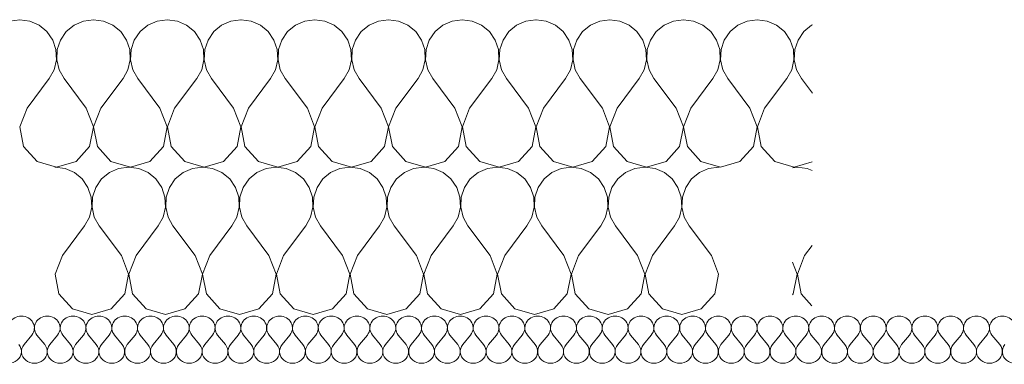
# Model space of a CAD drawing. Header units: millimetres. Extents: x -573548 to 674770, y -246895 to -89040.
# Tile 149 of 199: x 88741 to 89542, y -185930 to -185649. Entities that reach past the tile are written whole.
import ezdxf

# ---------------------------------------------------------------- set-up
doc = ezdxf.new("R2010")
doc.units = ezdxf.units.MM
doc.layers.add('Nowe_Drawing & Figure', color=7, linetype='Continuous')
doc.layers.add('Nowe_Drawing & Figure_Nr_pióra__59', color=8, linetype='Continuous', lineweight=9)

# ---------------------------------------------------------------- blocks, each defined once
blk = doc.blocks.new('*X112', base_point=(494560.37, -64691.1))
at = {"layer": 'Nowe_Drawing & Figure', "color": 21, "linetype": 'Continuous', "lineweight": 13, "true_color": 0xffaaaa}
for p, q in [((500093.27, -27280.09), (500099.57, -27272.41)), ((500110.07, -27280.09), (500103.77, -27272.41)), ((500114.27, -27280.09), (500120.57, -27272.41)), ((500131.07, -27280.09), (500124.77, -27272.41)), ((500135.27, -27280.09), (500141.57, -27272.41)), ((500152.07, -27280.09), (500145.77, -27272.41)), ((500156.27, -27280.09), (500162.57, -27272.41)), ((500173.07, -27280.09), (500166.77, -27272.41)), ((500177.27, -27280.09), (500183.57, -27272.41)), ((500194.07, -27280.09), (500187.77, -27272.41)), ((500198.27, -27280.09), (500204.57, -27272.41)), ((500215.07, -27280.09), (500208.77, -27272.41)), ((500219.27, -27280.09), (500225.57, -27272.41)), ((500236.07, -27280.09), (500229.77, -27272.41)), ((500240.27, -27280.09), (500246.57, -27272.41)), ((500257.07, -27280.09), (500250.77, -27272.41)), ((500261.27, -27280.09), (500267.57, -27272.41)), ((500278.07, -27280.09), (500271.77, -27272.41)), ((500282.27, -27280.09), (500288.57, -27272.41)), ((500299.07, -27280.09), (500292.77, -27272.41)), ((500303.27, -27280.09), (500309.57, -27272.41)), ((500320.07, -27280.09), (500313.77, -27272.41)), ((500324.27, -27280.09), (500330.57, -27272.41)), ((500341.07, -27280.09), (500334.77, -27272.41)), ((500345.27, -27280.09), (500351.57, -27272.41)), ((500362.07, -27280.09), (500355.77, -27272.41)), ((500366.27, -27280.09), (500372.57, -27272.41)), ((500383.07, -27280.09), (500376.77, -27272.41)), ((500387.27, -27280.09), (500393.57, -27272.41)), ((500404.07, -27280.09), (500397.77, -27272.41)), ((500408.27, -27280.09), (500414.57, -27272.41)), ((500425.07, -27280.09), (500418.77, -27272.41)), ((500429.27, -27280.09), (500435.57, -27272.41)), ((500446.07, -27280.09), (500439.77, -27272.41)), ((500450.27, -27280.09), (500456.57, -27272.41)), ((500467.07, -27280.09), (500460.77, -27272.41)), ((500471.27, -27280.09), (500477.57, -27272.41)), ((500488.07, -27280.09), (500481.77, -27272.41)), ((500492.27, -27280.09), (500498.57, -27272.41)), ((500509.07, -27280.09), (500502.77, -27272.41)), ((500513.27, -27280.09), (500519.57, -27272.41)), ((500530.07, -27280.09), (500523.77, -27272.41)), ((500534.27, -27280.09), (500540.57, -27272.41)), ((500551.07, -27280.09), (500544.77, -27272.41)), ((500555.27, -27280.09), (500561.57, -27272.41)), ((500572.07, -27280.09), (500565.77, -27272.41)), ((500576.27, -27280.09), (500582.57, -27272.41)), ((500593.07, -27280.09), (500586.77, -27272.41)), ((500597.27, -27280.09), (500603.57, -27272.41)), ((500614.07, -27280.09), (500607.77, -27272.41)), ((500618.27, -27280.09), (500624.57, -27272.41)), ((500635.07, -27280.09), (500628.77, -27272.41)), ((500639.27, -27280.09), (500645.57, -27272.41)), ((500656.07, -27280.09), (500649.77, -27272.41)), ((500660.27, -27280.09), (500666.57, -27272.41)), ((500677.07, -27280.09), (500670.77, -27272.41)), ((500681.27, -27280.09), (500687.57, -27272.41)), ((500698.07, -27280.09), (500691.77, -27272.41)), ((500702.27, -27280.09), (500708.57, -27272.41)), ((500719.07, -27280.09), (500712.77, -27272.41)), ((500723.27, -27280.09), (500729.57, -27272.41)), ((500740.07, -27280.09), (500733.77, -27272.41)), ((500744.27, -27280.09), (500750.57, -27272.41)), ((500761.07, -27280.09), (500754.77, -27272.41)), ((500765.27, -27280.09), (500771.57, -27272.41)), ((500782.07, -27280.09), (500775.77, -27272.41)), ((500786.27, -27280.09), (500792.57, -27272.41)), ((500803.07, -27280.09), (500796.77, -27272.41)), ((500807.27, -27280.09), (500813.57, -27272.41)), ((500824.07, -27280.09), (500817.77, -27272.41)), ((500828.27, -27280.09), (500834.57, -27272.41)), ((500845.07, -27280.09), (500838.77, -27272.41)), ((500849.27, -27280.09), (500855.57, -27272.41)), ((500866.07, -27280.09), (500859.77, -27272.41)), ((500870.27, -27280.09), (500876.57, -27272.41)), ((500887.07, -27280.09), (500880.77, -27272.41))]:
    blk.add_line(p, q, dxfattribs=at)
for centre, start_param, end_param in [((500091.17, -27266.65), 1.570796, 3.785094), ((500091.17, -27266.65), 5.639684, 7.853982), ((500112.17, -27266.65), 1.570796, 3.785094), ((500112.17, -27266.65), 5.639684, 7.853982), ((500133.17, -27266.65), 1.570796, 3.785094), ((500133.17, -27266.65), 5.639684, 7.853982), ((500154.17, -27266.65), 1.570796, 3.785094), ((500154.17, -27266.65), 5.639684, 7.853982), ((500175.17, -27266.65), 1.570796, 3.785094), ((500175.17, -27266.65), 5.639684, 7.853982), ((500196.17, -27266.65), 1.570796, 3.785094), ((500196.17, -27266.65), 5.639684, 7.853982), ((500217.17, -27266.65), 1.570796, 3.785094), ((500217.17, -27266.65), 5.639684, 7.853982), ((500238.17, -27266.65), 1.570796, 3.785094), ((500238.17, -27266.65), 5.639684, 7.853982), ((500259.17, -27266.65), 1.570796, 3.785094), ((500259.17, -27266.65), 5.639684, 7.853982), ((500280.17, -27266.65), 1.570796, 3.785094), ((500280.17, -27266.65), 5.639684, 7.853982), ((500301.17, -27266.65), 1.570796, 3.785094), ((500301.17, -27266.65), 5.639684, 7.853982), ((500322.17, -27266.65), 1.570796, 3.785094), ((500322.17, -27266.65), 5.639684, 7.853982), ((500343.17, -27266.65), 1.570796, 3.785094), ((500343.17, -27266.65), 5.639684, 7.853982), ((500364.17, -27266.65), 1.570796, 3.785094), ((500364.17, -27266.65), 5.639684, 7.853982), ((500385.17, -27266.65), 1.570796, 3.785094), ((500385.17, -27266.65), 5.639684, 7.853982), ((500406.17, -27266.65), 1.570796, 3.785094), ((500406.17, -27266.65), 5.639684, 7.853982), ((500427.17, -27266.65), 1.570796, 3.785094), ((500427.17, -27266.65), 5.639684, 7.853982), ((500448.17, -27266.65), 1.570796, 3.785094), ((500448.17, -27266.65), 5.639684, 7.853982), ((500469.17, -27266.65), 1.570796, 3.785094), ((500469.17, -27266.65), 5.639684, 7.853982), ((500490.17, -27266.65), 1.570796, 3.785094), ((500490.17, -27266.65), 5.639684, 7.853982), ((500511.17, -27266.65), 1.570796, 3.785094), ((500511.17, -27266.65), 5.639684, 7.853982), ((500532.17, -27266.65), 1.570796, 3.785094), ((500532.17, -27266.65), 5.639684, 7.853982), ((500553.17, -27266.65), 1.570796, 3.785094), ((500553.17, -27266.65), 5.639684, 7.853982), ((500574.17, -27266.65), 1.570796, 3.785094), ((500574.17, -27266.65), 5.639684, 7.853982), ((500595.17, -27266.65), 1.570796, 3.785094), ((500595.17, -27266.65), 5.639684, 7.853982), ((500616.17, -27266.65), 1.570796, 3.785094), ((500616.17, -27266.65), 5.639684, 7.853982), ((500637.17, -27266.65), 1.570796, 3.785094), ((500637.17, -27266.65), 5.639684, 7.853982), ((500658.17, -27266.65), 1.570796, 3.785094), ((500658.17, -27266.65), 5.639684, 7.853982), ((500679.17, -27266.65), 1.570796, 3.785094), ((500679.17, -27266.65), 5.639684, 7.853982), ((500700.17, -27266.65), 1.570796, 3.785094), ((500700.17, -27266.65), 5.639684, 7.853982), ((500721.17, -27266.65), 1.570796, 3.785094), ((500721.17, -27266.65), 5.639684, 7.853982), ((500742.17, -27266.65), 1.570796, 3.785094), ((500742.17, -27266.65), 5.639684, 7.853982), ((500763.17, -27266.65), 1.570796, 3.785094), ((500763.17, -27266.65), 5.639684, 7.853982), ((500784.17, -27266.65), 1.570796, 3.785094), ((500784.17, -27266.65), 5.639684, 7.853982), ((500805.17, -27266.65), 1.570796, 3.785094), ((500805.17, -27266.65), 5.639684, 7.853982), ((500826.17, -27266.65), 1.570796, 3.785094), ((500826.17, -27266.65), 5.639684, 7.853982), ((500847.17, -27266.65), 1.570796, 3.785094), ((500847.17, -27266.65), 5.639684, 7.853982), ((500868.17, -27266.65), 1.570796, 3.785094), ((500868.17, -27266.65), 5.639684, 7.853982), ((500889.17, -27266.65), 1.570796, 3.785094), ((500889.17, -27266.65), 5.639684, 7.853982), ((500080.67, -27285.85), 2.498092, 6.926686), ((500101.67, -27285.85), 2.498092, 6.926686), ((500122.67, -27285.85), 2.498092, 6.926686), ((500143.67, -27285.85), 2.498092, 6.926686), ((500164.67, -27285.85), 2.498092, 6.926686), ((500185.67, -27285.85), 2.498092, 6.926686), ((500206.67, -27285.85), 2.498092, 6.926686), ((500227.67, -27285.85), 2.498092, 6.926686), ((500248.67, -27285.85), 2.498092, 6.926686), ((500269.67, -27285.85), 2.498092, 6.926686), ((500290.67, -27285.85), 2.498092, 6.926686), ((500311.67, -27285.85), 2.498092, 6.926686), ((500332.67, -27285.85), 2.498092, 6.926686), ((500353.67, -27285.85), 2.498092, 6.926686), ((500374.67, -27285.85), 2.498092, 6.926686), ((500395.67, -27285.85), 2.498092, 6.926686), ((500416.67, -27285.85), 2.498092, 6.926686), ((500437.67, -27285.85), 2.498092, 6.926686), ((500458.67, -27285.85), 2.498092, 6.926686), ((500479.67, -27285.85), 2.498092, 6.926686), ((500500.67, -27285.85), 2.498092, 6.926686), ((500521.67, -27285.85), 2.498092, 6.926686), ((500542.67, -27285.85), 2.498092, 6.926686), ((500563.67, -27285.85), 2.498092, 6.926686), ((500584.67, -27285.85), 2.498092, 6.926686), ((500605.67, -27285.85), 2.498092, 6.926686), ((500626.67, -27285.85), 2.498092, 6.926686), ((500647.67, -27285.85), 2.498092, 6.926686), ((500668.67, -27285.85), 2.498092, 6.926686), ((500689.67, -27285.85), 2.498092, 6.926686), ((500710.67, -27285.85), 2.498092, 6.926686), ((500731.67, -27285.85), 2.498092, 6.926686), ((500752.67, -27285.85), 2.498092, 6.926686), ((500773.67, -27285.85), 2.498092, 6.926686), ((500794.67, -27285.85), 2.498092, 6.926686), ((500815.67, -27285.85), 2.498092, 6.926686), ((500836.67, -27285.85), 2.498092, 6.926686), ((500857.67, -27285.85), 2.498092, 6.926686), ((500878.67, -27285.85), 2.498092, 6.926686), ((500899.67, -27285.85), 2.498092, 6.926686)]:
    blk.add_ellipse(centre, major_axis=(10.5, 0), ratio=0.914286, start_param=start_param, end_param=end_param, dxfattribs=at)
blk = doc.blocks.new('Wypełnienie_4_1', base_point=(494560.37, -64691.1))
at = {"layer": 'Nowe_Drawing & Figure', "color": 21, "linetype": 'Continuous', "lineweight": 13, "true_color": 0xffaaaa}
blk.add_blockref('*X112', (494560.37, -64691.1), dxfattribs=at)
blk = doc.blocks.new('*X136', base_point=(494560.37, -64691.1))
at = {"layer": 'Nowe_Drawing & Figure', "color": 21, "linetype": 'Continuous', "lineweight": 13, "true_color": 0xffaaaa}
for p, q in [((500126.65, -27136.72), (500118.45, -27135.58)), ((500134.22, -27140.06), (500126.65, -27136.72)), ((500170.25, -27136.72), (500162.68, -27140.06)), ((500178.45, -27135.58), (500170.25, -27136.72)), ((500186.65, -27136.72), (500178.45, -27135.58)), ((500194.22, -27140.06), (500186.65, -27136.72)), ((500230.25, -27136.72), (500222.68, -27140.06)), ((500238.45, -27135.58), (500230.25, -27136.72)), ((500246.65, -27136.72), (500238.45, -27135.58)), ((500254.22, -27140.06), (500246.65, -27136.72)), ((500290.25, -27136.72), (500282.68, -27140.06)), ((500298.45, -27135.58), (500290.25, -27136.72)), ((500306.65, -27136.72), (500298.45, -27135.58)), ((500314.22, -27140.06), (500306.65, -27136.72)), ((500350.25, -27136.72), (500342.68, -27140.06)), ((500358.45, -27135.58), (500350.25, -27136.72)), ((500366.65, -27136.72), (500358.45, -27135.58)), ((500374.22, -27140.06), (500366.65, -27136.72)), ((500410.25, -27136.72), (500402.68, -27140.06)), ((500418.45, -27135.58), (500410.25, -27136.72)), ((500426.65, -27136.72), (500418.45, -27135.58)), ((500434.22, -27140.06), (500426.65, -27136.72)), ((500470.25, -27136.72), (500462.68, -27140.06)), ((500478.45, -27135.58), (500470.25, -27136.72)), ((500486.65, -27136.72), (500478.45, -27135.58)), ((500494.22, -27140.06), (500486.65, -27136.72)), ((500530.25, -27136.72), (500522.68, -27140.06)), ((500538.45, -27135.58), (500530.25, -27136.72)), ((500546.65, -27136.72), (500538.45, -27135.58)), ((500554.22, -27140.06), (500546.65, -27136.72)), ((500590.25, -27136.72), (500582.68, -27140.06)), ((500598.45, -27135.58), (500590.25, -27136.72)), ((500606.65, -27136.72), (500598.45, -27135.58)), ((500614.22, -27140.06), (500606.65, -27136.72)), ((500650.25, -27136.72), (500642.68, -27140.06)), ((500658.45, -27135.58), (500650.25, -27136.72)), ((500658.72, -27135.62), (500658.45, -27135.58)), ((500140.6, -27145.34), (500134.22, -27140.06)), ((500145.28, -27152.16), (500140.6, -27145.34)), ((500156.31, -27145.34), (500151.62, -27152.16)), ((500162.68, -27140.06), (500156.31, -27145.34)), ((500200.6, -27145.34), (500194.22, -27140.06)), ((500205.28, -27152.16), (500200.6, -27145.34)), ((500216.31, -27145.34), (500211.62, -27152.16)), ((500222.68, -27140.06), (500216.31, -27145.34)), ((500260.6, -27145.34), (500254.22, -27140.06)), ((500265.28, -27152.16), (500260.6, -27145.34)), ((500276.31, -27145.34), (500271.62, -27152.16)), ((500282.68, -27140.06), (500276.31, -27145.34)), ((500320.6, -27145.34), (500314.22, -27140.06)), ((500325.28, -27152.16), (500320.6, -27145.34)), ((500336.31, -27145.34), (500331.62, -27152.16)), ((500342.68, -27140.06), (500336.31, -27145.34)), ((500380.6, -27145.34), (500374.22, -27140.06)), ((500385.28, -27152.16), (500380.6, -27145.34)), ((500396.31, -27145.34), (500391.62, -27152.16)), ((500402.68, -27140.06), (500396.31, -27145.34)), ((500440.6, -27145.34), (500434.22, -27140.06)), ((500445.28, -27152.16), (500440.6, -27145.34)), ((500456.31, -27145.34), (500451.62, -27152.16)), ((500462.68, -27140.06), (500456.31, -27145.34)), ((500500.6, -27145.34), (500494.22, -27140.06)), ((500505.28, -27152.16), (500500.6, -27145.34)), ((500516.31, -27145.34), (500511.62, -27152.16)), ((500522.68, -27140.06), (500516.31, -27145.34)), ((500560.6, -27145.34), (500554.22, -27140.06)), ((500565.28, -27152.16), (500560.6, -27145.34)), ((500576.31, -27145.34), (500571.62, -27152.16)), ((500582.68, -27140.06), (500576.31, -27145.34)), ((500620.6, -27145.34), (500614.22, -27140.06)), ((500625.28, -27152.16), (500620.6, -27145.34)), ((500636.31, -27145.34), (500631.62, -27152.16)), ((500642.68, -27140.06), (500636.31, -27145.34)), ((500147.93, -27160.01), (500145.28, -27152.16)), ((500151.62, -27152.16), (500148.97, -27160.01)), ((500207.93, -27160.01), (500205.28, -27152.16)), ((500211.62, -27152.16), (500208.97, -27160.01)), ((500267.93, -27160.01), (500265.28, -27152.16)), ((500271.62, -27152.16), (500268.97, -27160.01)), ((500327.93, -27160.01), (500325.28, -27152.16)), ((500331.62, -27152.16), (500328.97, -27160.01)), ((500387.93, -27160.01), (500385.28, -27152.16)), ((500391.62, -27152.16), (500388.97, -27160.01)), ((500447.93, -27160.01), (500445.28, -27152.16)), ((500451.62, -27152.16), (500448.97, -27160.01)), ((500507.93, -27160.01), (500505.28, -27152.16)), ((500511.62, -27152.16), (500508.97, -27160.01)), ((500567.93, -27160.01), (500565.28, -27152.16)), ((500571.62, -27152.16), (500568.97, -27160.01)), ((500627.93, -27160.01), (500625.28, -27152.16)), ((500631.62, -27152.16), (500628.97, -27160.01)), ((500148.33, -27168.28), (500147.93, -27160.01)), ((500148.97, -27160.01), (500148.57, -27168.28)), ((500208.33, -27168.28), (500207.93, -27160.01)), ((500208.97, -27160.01), (500208.57, -27168.28)), ((500268.33, -27168.28), (500267.93, -27160.01)), ((500268.97, -27160.01), (500268.57, -27168.28)), ((500328.33, -27168.28), (500327.93, -27160.01)), ((500328.97, -27160.01), (500328.57, -27168.28)), ((500388.33, -27168.28), (500387.93, -27160.01)), ((500388.97, -27160.01), (500388.57, -27168.28)), ((500448.33, -27168.28), (500447.93, -27160.01)), ((500448.97, -27160.01), (500448.57, -27168.28)), ((500508.33, -27168.28), (500507.93, -27160.01)), ((500508.97, -27160.01), (500508.57, -27168.28)), ((500568.33, -27168.28), (500567.93, -27160.01)), ((500568.97, -27160.01), (500568.57, -27168.28)), ((500628.33, -27168.28), (500627.93, -27160.01)), ((500628.97, -27160.01), (500628.57, -27168.28)), ((500146.46, -27176.34), (500148.33, -27168.28)), ((500148.57, -27168.28), (500150.45, -27176.34)), ((500206.46, -27176.34), (500208.33, -27168.28)), ((500208.57, -27168.28), (500210.45, -27176.34)), ((500266.46, -27176.34), (500268.33, -27168.28)), ((500268.57, -27168.28), (500270.45, -27176.34)), ((500326.46, -27176.34), (500328.33, -27168.28)), ((500328.57, -27168.28), (500330.45, -27176.34)), ((500386.46, -27176.34), (500388.33, -27168.28)), ((500388.57, -27168.28), (500390.45, -27176.34)), ((500446.46, -27176.34), (500448.33, -27168.28)), ((500448.57, -27168.28), (500450.45, -27176.34)), ((500506.46, -27176.34), (500508.33, -27168.28)), ((500508.57, -27168.28), (500510.45, -27176.34)), ((500566.46, -27176.34), (500568.33, -27168.28)), ((500568.57, -27168.28), (500570.45, -27176.34)), ((500626.46, -27176.34), (500628.33, -27168.28)), ((500628.57, -27168.28), (500630.45, -27176.34)), ((500142.45, -27183.58), (500146.46, -27176.34)), ((500150.45, -27176.34), (500154.45, -27183.58)), ((500202.45, -27183.58), (500206.46, -27176.34)), ((500210.45, -27176.34), (500214.45, -27183.58)), ((500262.45, -27183.58), (500266.46, -27176.34)), ((500270.45, -27176.34), (500274.45, -27183.58)), ((500322.45, -27183.58), (500326.46, -27176.34)), ((500330.45, -27176.34), (500334.45, -27183.58)), ((500382.45, -27183.58), (500386.46, -27176.34)), ((500390.45, -27176.34), (500394.45, -27183.58)), ((500442.45, -27183.58), (500446.46, -27176.34)), ((500450.45, -27176.34), (500454.45, -27183.58)), ((500502.45, -27183.58), (500506.46, -27176.34)), ((500510.45, -27176.34), (500514.45, -27183.58)), ((500562.45, -27183.58), (500566.46, -27176.34)), ((500570.45, -27176.34), (500574.45, -27183.58)), ((500622.45, -27183.58), (500626.46, -27176.34)), ((500630.45, -27176.34), (500634.45, -27183.58)), ((500124.45, -27207.58), (500142.45, -27183.58)), ((500172.45, -27207.58), (500154.45, -27183.58)), ((500184.45, -27207.58), (500202.45, -27183.58)), ((500232.45, -27207.58), (500214.45, -27183.58)), ((500244.45, -27207.58), (500262.45, -27183.58)), ((500292.45, -27207.58), (500274.45, -27183.58)), ((500304.45, -27207.58), (500322.45, -27183.58)), ((500352.45, -27207.58), (500334.45, -27183.58)), ((500364.45, -27207.58), (500382.45, -27183.58)), ((500412.45, -27207.58), (500394.45, -27183.58)), ((500424.45, -27207.58), (500442.45, -27183.58)), ((500472.45, -27207.58), (500454.45, -27183.58)), ((500484.45, -27207.58), (500502.45, -27183.58)), ((500532.45, -27207.58), (500514.45, -27183.58)), ((500544.45, -27207.58), (500562.45, -27183.58)), ((500592.45, -27207.58), (500574.45, -27183.58)), ((500604.45, -27207.58), (500622.45, -27183.58)), ((500652.45, -27207.58), (500634.45, -27183.58)), ((500124.45, -27207.58), (500118.57, -27222.89)), ((500178.33, -27222.89), (500172.45, -27207.58)), ((500184.45, -27207.58), (500178.57, -27222.89)), ((500238.33, -27222.89), (500232.45, -27207.58)), ((500244.45, -27207.58), (500238.57, -27222.89)), ((500298.33, -27222.89), (500292.45, -27207.58)), ((500304.45, -27207.58), (500298.57, -27222.89)), ((500358.33, -27222.89), (500352.45, -27207.58)), ((500364.45, -27207.58), (500358.57, -27222.89)), ((500418.33, -27222.89), (500412.45, -27207.58)), ((500424.45, -27207.58), (500418.57, -27222.89)), ((500478.33, -27222.89), (500472.45, -27207.58)), ((500484.45, -27207.58), (500478.57, -27222.89)), ((500538.33, -27222.89), (500532.45, -27207.58)), ((500544.45, -27207.58), (500538.57, -27222.89)), ((500598.33, -27222.89), (500592.45, -27207.58)), ((500604.45, -27207.58), (500598.57, -27222.89)), ((500658.33, -27222.89), (500652.45, -27207.58)), ((500118.57, -27222.89), (500121.62, -27239)), ((500175.28, -27239), (500178.33, -27222.89)), ((500178.57, -27222.89), (500181.62, -27239)), ((500235.28, -27239), (500238.33, -27222.89)), ((500238.57, -27222.89), (500241.62, -27239)), ((500295.28, -27239), (500298.33, -27222.89)), ((500298.57, -27222.89), (500301.62, -27239)), ((500355.28, -27239), (500358.33, -27222.89)), ((500358.57, -27222.89), (500361.62, -27239)), ((500415.28, -27239), (500418.33, -27222.89)), ((500418.57, -27222.89), (500421.62, -27239)), ((500475.28, -27239), (500478.33, -27222.89)), ((500478.57, -27222.89), (500481.62, -27239)), ((500535.28, -27239), (500538.33, -27222.89)), ((500538.57, -27222.89), (500541.62, -27239)), ((500595.28, -27239), (500598.33, -27222.89)), ((500598.57, -27222.89), (500601.62, -27239)), ((500655.28, -27239), (500658.33, -27222.89)), ((500121.62, -27239), (500132.68, -27251.1)), ((500164.22, -27251.1), (500175.28, -27239)), ((500181.62, -27239), (500192.68, -27251.1)), ((500224.22, -27251.1), (500235.28, -27239)), ((500241.62, -27239), (500252.68, -27251.1)), ((500284.22, -27251.1), (500295.28, -27239)), ((500301.62, -27239), (500312.68, -27251.1)), ((500344.22, -27251.1), (500355.28, -27239)), ((500361.62, -27239), (500372.68, -27251.1)), ((500404.22, -27251.1), (500415.28, -27239)), ((500421.62, -27239), (500432.68, -27251.1)), ((500464.22, -27251.1), (500475.28, -27239)), ((500481.62, -27239), (500492.68, -27251.1)), ((500524.22, -27251.1), (500535.28, -27239)), ((500541.62, -27239), (500552.68, -27251.1)), ((500584.22, -27251.1), (500595.28, -27239)), ((500601.62, -27239), (500612.68, -27251.1)), ((500644.22, -27251.1), (500655.28, -27239)), ((500132.68, -27251.1), (500148.45, -27255.58)), ((500148.45, -27255.58), (500164.22, -27251.1)), ((500192.68, -27251.1), (500208.45, -27255.58)), ((500208.45, -27255.58), (500224.22, -27251.1)), ((500252.68, -27251.1), (500268.45, -27255.58)), ((500268.45, -27255.58), (500284.22, -27251.1)), ((500312.68, -27251.1), (500328.45, -27255.58)), ((500328.45, -27255.58), (500344.22, -27251.1)), ((500372.68, -27251.1), (500388.45, -27255.58)), ((500388.45, -27255.58), (500404.22, -27251.1)), ((500432.68, -27251.1), (500448.45, -27255.58)), ((500448.45, -27255.58), (500464.22, -27251.1)), ((500492.68, -27251.1), (500508.45, -27255.58)), ((500508.45, -27255.58), (500524.22, -27251.1)), ((500552.68, -27251.1), (500568.45, -27255.58)), ((500568.45, -27255.58), (500584.22, -27251.1)), ((500612.68, -27251.1), (500628.45, -27255.58)), ((500628.45, -27255.58), (500644.22, -27251.1))]:
    blk.add_line(p, q, dxfattribs=at)
blk = doc.blocks.new('Wypełnienie_16_1', base_point=(494560.37, -64691.1))
at = {"layer": 'Nowe_Drawing & Figure', "color": 21, "linetype": 'Continuous', "lineweight": 13, "true_color": 0xffaaaa}
blk.add_blockref('*X136', (494560.37, -64691.1), dxfattribs=at)
blk = doc.blocks.new('*X156', base_point=(494560.37, -64691.1))
at = {"layer": 'Nowe_Drawing & Figure', "color": 21, "linetype": 'Continuous', "lineweight": 13, "true_color": 0xffaaaa}
for p, q in [((500722.3, -27135.58), (500718.45, -27136.12)), ((500730.5, -27136.72), (500722.3, -27135.58)), ((500734.51, -27138.49), (500730.5, -27136.72)), ((500728.3, -27207.58), (500734.37, -27199.49)), ((500728.3, -27207.58), (500722.42, -27222.89)), ((500722.18, -27222.89), (500718.45, -27213.19)), ((500719.13, -27239), (500722.18, -27222.89)), ((500722.42, -27222.89), (500725.47, -27239)), ((500718.45, -27239.74), (500719.13, -27239)), ((500725.47, -27239), (500734.26, -27248.62))]:
    blk.add_line(p, q, dxfattribs=at)
blk = doc.blocks.new('Wypełnienie_26_1', base_point=(494560.37, -64691.1))
at = {"layer": 'Nowe_Drawing & Figure', "color": 21, "linetype": 'Continuous', "lineweight": 13, "true_color": 0xffaaaa}
blk.add_blockref('*X156', (494560.37, -64691.1), dxfattribs=at)
blk = doc.blocks.new('*X166', base_point=(494560.37, -64691.1))
at = {"layer": 'Nowe_Drawing & Figure', "color": 21, "linetype": 'Continuous', "lineweight": 13, "true_color": 0xffaaaa}
for p, q in [((500089.79, -27015.58), (500081.59, -27016.72)), ((500097.99, -27016.72), (500089.79, -27015.58)), ((500105.56, -27020.06), (500097.99, -27016.72)), ((500141.59, -27016.72), (500134.02, -27020.06)), ((500149.79, -27015.58), (500141.59, -27016.72)), ((500157.99, -27016.72), (500149.8, -27015.58)), ((500165.56, -27020.06), (500157.99, -27016.72)), ((500201.59, -27016.72), (500194.02, -27020.06)), ((500209.78, -27015.58), (500201.59, -27016.72)), ((500217.99, -27016.72), (500209.8, -27015.58)), ((500225.56, -27020.06), (500217.99, -27016.72)), ((500261.59, -27016.72), (500254.02, -27020.06)), ((500269.78, -27015.58), (500261.59, -27016.72)), ((500277.99, -27016.72), (500269.8, -27015.58)), ((500285.56, -27020.06), (500277.99, -27016.72)), ((500321.59, -27016.72), (500314.02, -27020.06)), ((500329.78, -27015.58), (500321.59, -27016.72)), ((500337.99, -27016.72), (500329.8, -27015.58)), ((500345.56, -27020.06), (500337.99, -27016.72)), ((500381.59, -27016.72), (500374.02, -27020.06)), ((500389.78, -27015.58), (500381.59, -27016.72)), ((500397.99, -27016.72), (500389.8, -27015.58)), ((500405.56, -27020.06), (500397.99, -27016.72)), ((500441.59, -27016.72), (500434.02, -27020.06)), ((500449.78, -27015.58), (500441.59, -27016.72)), ((500457.99, -27016.72), (500449.8, -27015.58)), ((500465.56, -27020.06), (500457.99, -27016.72)), ((500501.59, -27016.72), (500494.02, -27020.06)), ((500509.78, -27015.58), (500501.59, -27016.72)), ((500517.99, -27016.72), (500509.8, -27015.58)), ((500525.56, -27020.06), (500517.99, -27016.72)), ((500561.59, -27016.72), (500554.02, -27020.06)), ((500569.78, -27015.58), (500561.59, -27016.72)), ((500577.99, -27016.72), (500569.8, -27015.58)), ((500585.56, -27020.06), (500577.99, -27016.72)), ((500621.59, -27016.72), (500614.02, -27020.06)), ((500629.78, -27015.58), (500621.59, -27016.72)), ((500637.99, -27016.72), (500629.8, -27015.58)), ((500645.56, -27020.06), (500637.99, -27016.72)), ((500681.59, -27016.72), (500674.02, -27020.06)), ((500689.78, -27015.58), (500681.59, -27016.72)), ((500697.99, -27016.72), (500689.8, -27015.58)), ((500705.56, -27020.06), (500697.99, -27016.72)), ((500734.77, -27019.73), (500734.02, -27020.06)), ((500111.94, -27025.34), (500105.56, -27020.06)), ((500116.62, -27032.17), (500111.94, -27025.34)), ((500127.64, -27025.34), (500122.96, -27032.17)), ((500134.02, -27020.06), (500127.64, -27025.34)), ((500171.94, -27025.34), (500165.56, -27020.06)), ((500176.62, -27032.17), (500171.94, -27025.34)), ((500187.64, -27025.34), (500182.96, -27032.17)), ((500194.02, -27020.06), (500187.64, -27025.34)), ((500231.94, -27025.34), (500225.56, -27020.06)), ((500236.62, -27032.17), (500231.94, -27025.34)), ((500247.64, -27025.34), (500242.96, -27032.17)), ((500254.02, -27020.06), (500247.64, -27025.34)), ((500291.94, -27025.34), (500285.56, -27020.06)), ((500296.62, -27032.17), (500291.94, -27025.34)), ((500307.64, -27025.34), (500302.96, -27032.17)), ((500314.02, -27020.06), (500307.64, -27025.34)), ((500351.94, -27025.34), (500345.56, -27020.06)), ((500356.62, -27032.17), (500351.94, -27025.34)), ((500367.64, -27025.34), (500362.96, -27032.17)), ((500374.02, -27020.06), (500367.64, -27025.34)), ((500411.94, -27025.34), (500405.56, -27020.06)), ((500416.62, -27032.17), (500411.94, -27025.34)), ((500427.64, -27025.34), (500422.96, -27032.17)), ((500434.02, -27020.06), (500427.64, -27025.34)), ((500471.94, -27025.34), (500465.56, -27020.06)), ((500476.62, -27032.17), (500471.94, -27025.34)), ((500487.64, -27025.34), (500482.96, -27032.17)), ((500494.02, -27020.06), (500487.64, -27025.34)), ((500531.94, -27025.34), (500525.56, -27020.06)), ((500536.62, -27032.17), (500531.94, -27025.34)), ((500547.64, -27025.34), (500542.96, -27032.17)), ((500554.02, -27020.06), (500547.64, -27025.34)), ((500591.94, -27025.34), (500585.56, -27020.06)), ((500596.62, -27032.17), (500591.94, -27025.34)), ((500607.64, -27025.34), (500602.96, -27032.17)), ((500614.02, -27020.06), (500607.64, -27025.34)), ((500651.94, -27025.34), (500645.56, -27020.06)), ((500656.62, -27032.17), (500651.94, -27025.34)), ((500667.64, -27025.34), (500662.96, -27032.17)), ((500674.02, -27020.06), (500667.64, -27025.34)), ((500711.94, -27025.34), (500705.56, -27020.06)), ((500716.62, -27032.17), (500711.94, -27025.34)), ((500727.64, -27025.34), (500722.96, -27032.17)), ((500734.02, -27020.06), (500727.64, -27025.34)), ((500119.27, -27040.01), (500116.62, -27032.17)), ((500122.96, -27032.17), (500120.31, -27040.01)), ((500179.27, -27040.01), (500176.62, -27032.17)), ((500182.96, -27032.17), (500180.31, -27040.01)), ((500239.27, -27040.01), (500236.62, -27032.17)), ((500242.96, -27032.17), (500240.31, -27040.01)), ((500299.27, -27040.01), (500296.62, -27032.17)), ((500302.96, -27032.17), (500300.31, -27040.01)), ((500359.27, -27040.01), (500356.62, -27032.17)), ((500362.96, -27032.17), (500360.31, -27040.01)), ((500419.27, -27040.01), (500416.62, -27032.17)), ((500422.96, -27032.17), (500420.31, -27040.01)), ((500479.27, -27040.01), (500476.62, -27032.17)), ((500482.96, -27032.17), (500480.31, -27040.01)), ((500539.27, -27040.01), (500536.62, -27032.17)), ((500542.96, -27032.17), (500540.31, -27040.01)), ((500599.27, -27040.01), (500596.62, -27032.17)), ((500602.96, -27032.17), (500600.31, -27040.01)), ((500659.27, -27040.01), (500656.62, -27032.17)), ((500662.96, -27032.17), (500660.31, -27040.01)), ((500719.27, -27040.01), (500716.62, -27032.17)), ((500722.96, -27032.17), (500720.31, -27040.01)), ((500119.67, -27048.28), (500119.27, -27040.01)), ((500120.31, -27040.01), (500119.91, -27048.28)), ((500179.67, -27048.28), (500179.27, -27040.01)), ((500180.31, -27040.01), (500179.91, -27048.28)), ((500239.67, -27048.28), (500239.27, -27040.01)), ((500240.31, -27040.01), (500239.91, -27048.28)), ((500299.67, -27048.28), (500299.27, -27040.01)), ((500300.31, -27040.01), (500299.91, -27048.28)), ((500359.67, -27048.28), (500359.27, -27040.01)), ((500360.31, -27040.01), (500359.91, -27048.28)), ((500419.67, -27048.28), (500419.27, -27040.01)), ((500420.31, -27040.01), (500419.91, -27048.28)), ((500479.67, -27048.28), (500479.27, -27040.01)), ((500480.31, -27040.01), (500479.91, -27048.28)), ((500539.67, -27048.28), (500539.27, -27040.01)), ((500540.31, -27040.01), (500539.91, -27048.28)), ((500599.67, -27048.28), (500599.27, -27040.01)), ((500600.31, -27040.01), (500599.91, -27048.28)), ((500659.67, -27048.28), (500659.27, -27040.01)), ((500660.31, -27040.01), (500659.91, -27048.28)), ((500719.67, -27048.28), (500719.27, -27040.01)), ((500720.31, -27040.01), (500719.91, -27048.28)), ((500117.8, -27056.34), (500119.67, -27048.28)), ((500119.91, -27048.28), (500121.78, -27056.34)), ((500177.8, -27056.34), (500179.67, -27048.28)), ((500179.91, -27048.28), (500181.78, -27056.34)), ((500237.8, -27056.34), (500239.67, -27048.28)), ((500239.91, -27048.28), (500241.78, -27056.34)), ((500297.8, -27056.34), (500299.67, -27048.28)), ((500299.91, -27048.28), (500301.78, -27056.34)), ((500357.8, -27056.34), (500359.67, -27048.28)), ((500359.91, -27048.28), (500361.78, -27056.34)), ((500417.8, -27056.34), (500419.67, -27048.28)), ((500419.91, -27048.28), (500421.78, -27056.34)), ((500477.8, -27056.34), (500479.67, -27048.28)), ((500479.91, -27048.28), (500481.78, -27056.34)), ((500537.8, -27056.34), (500539.67, -27048.28)), ((500539.91, -27048.28), (500541.78, -27056.34)), ((500597.8, -27056.34), (500599.67, -27048.28)), ((500599.91, -27048.28), (500601.78, -27056.34)), ((500657.8, -27056.34), (500659.67, -27048.28)), ((500659.91, -27048.28), (500661.78, -27056.34)), ((500717.8, -27056.34), (500719.67, -27048.28)), ((500719.91, -27048.28), (500721.78, -27056.34)), ((500113.79, -27063.58), (500117.8, -27056.34)), ((500121.78, -27056.34), (500125.79, -27063.58)), ((500173.79, -27063.58), (500177.8, -27056.34)), ((500181.78, -27056.34), (500185.79, -27063.58)), ((500233.79, -27063.58), (500237.8, -27056.34)), ((500241.78, -27056.34), (500245.79, -27063.58)), ((500293.79, -27063.58), (500297.8, -27056.34)), ((500301.78, -27056.34), (500305.79, -27063.58)), ((500353.79, -27063.58), (500357.8, -27056.34)), ((500361.78, -27056.34), (500365.79, -27063.58)), ((500413.79, -27063.58), (500417.8, -27056.34)), ((500421.78, -27056.34), (500425.79, -27063.58)), ((500473.79, -27063.58), (500477.8, -27056.34)), ((500481.78, -27056.34), (500485.79, -27063.58)), ((500533.79, -27063.58), (500537.8, -27056.34)), ((500541.78, -27056.34), (500545.79, -27063.58)), ((500593.79, -27063.58), (500597.8, -27056.34)), ((500601.78, -27056.34), (500605.79, -27063.58)), ((500653.79, -27063.58), (500657.8, -27056.34)), ((500661.78, -27056.34), (500665.79, -27063.58)), ((500713.79, -27063.58), (500717.8, -27056.34)), ((500721.78, -27056.34), (500725.79, -27063.58)), ((500095.79, -27087.58), (500113.79, -27063.58)), ((500143.79, -27087.58), (500125.79, -27063.58)), ((500155.79, -27087.58), (500173.79, -27063.58)), ((500203.79, -27087.58), (500185.79, -27063.58)), ((500215.79, -27087.58), (500233.79, -27063.58)), ((500263.79, -27087.58), (500245.79, -27063.58)), ((500275.79, -27087.58), (500293.79, -27063.58)), ((500323.79, -27087.58), (500305.79, -27063.58)), ((500335.79, -27087.58), (500353.79, -27063.58)), ((500383.79, -27087.58), (500365.79, -27063.58)), ((500395.79, -27087.58), (500413.79, -27063.58)), ((500443.79, -27087.58), (500425.79, -27063.58)), ((500455.79, -27087.58), (500473.79, -27063.58)), ((500503.79, -27087.58), (500485.79, -27063.58)), ((500515.79, -27087.58), (500533.79, -27063.58)), ((500563.79, -27087.58), (500545.79, -27063.58)), ((500575.79, -27087.58), (500593.79, -27063.58)), ((500623.79, -27087.58), (500605.79, -27063.58)), ((500635.79, -27087.58), (500653.79, -27063.58)), ((500683.79, -27087.58), (500665.79, -27063.58)), ((500695.79, -27087.58), (500713.79, -27063.58)), ((500734.65, -27075.39), (500725.79, -27063.58)), ((500095.79, -27087.58), (500089.91, -27102.89)), ((500149.67, -27102.89), (500143.79, -27087.58)), ((500155.79, -27087.58), (500149.91, -27102.89)), ((500209.67, -27102.89), (500203.79, -27087.58)), ((500215.79, -27087.58), (500209.91, -27102.89)), ((500269.67, -27102.89), (500263.79, -27087.58)), ((500275.79, -27087.58), (500269.91, -27102.89)), ((500329.67, -27102.89), (500323.79, -27087.58)), ((500335.79, -27087.58), (500329.91, -27102.89)), ((500389.67, -27102.89), (500383.79, -27087.58)), ((500395.79, -27087.58), (500389.91, -27102.89)), ((500449.67, -27102.89), (500443.79, -27087.58)), ((500455.79, -27087.58), (500449.91, -27102.89)), ((500509.67, -27102.89), (500503.79, -27087.58)), ((500515.79, -27087.58), (500509.91, -27102.89)), ((500569.67, -27102.89), (500563.79, -27087.58)), ((500575.79, -27087.58), (500569.91, -27102.89)), ((500629.67, -27102.89), (500623.79, -27087.58)), ((500635.79, -27087.58), (500629.91, -27102.89)), ((500689.67, -27102.89), (500683.79, -27087.58)), ((500695.79, -27087.58), (500689.91, -27102.89)), ((500089.91, -27102.89), (500092.96, -27119)), ((500146.62, -27119), (500149.67, -27102.89)), ((500149.91, -27102.89), (500152.96, -27119)), ((500206.62, -27119), (500209.67, -27102.89)), ((500209.91, -27102.89), (500212.96, -27119)), ((500266.62, -27119), (500269.67, -27102.89)), ((500269.91, -27102.89), (500272.96, -27119)), ((500326.62, -27119), (500329.67, -27102.89)), ((500329.91, -27102.89), (500332.96, -27119)), ((500386.62, -27119), (500389.67, -27102.89)), ((500389.91, -27102.89), (500392.96, -27119)), ((500446.62, -27119), (500449.67, -27102.89)), ((500449.91, -27102.89), (500452.96, -27119)), ((500506.62, -27119), (500509.67, -27102.89)), ((500509.91, -27102.89), (500512.96, -27119)), ((500566.62, -27119), (500569.67, -27102.89)), ((500569.91, -27102.89), (500572.96, -27119)), ((500626.62, -27119), (500629.67, -27102.89)), ((500629.91, -27102.89), (500632.96, -27119)), ((500686.62, -27119), (500689.67, -27102.89)), ((500689.91, -27102.89), (500692.96, -27119)), ((500092.96, -27119), (500104.02, -27131.1)), ((500135.56, -27131.1), (500146.62, -27119)), ((500152.96, -27119), (500164.02, -27131.1)), ((500195.56, -27131.1), (500206.62, -27119)), ((500212.96, -27119), (500224.02, -27131.1)), ((500255.56, -27131.1), (500266.62, -27119)), ((500272.96, -27119), (500284.02, -27131.1)), ((500315.56, -27131.1), (500326.62, -27119)), ((500332.96, -27119), (500344.02, -27131.1)), ((500375.56, -27131.1), (500386.62, -27119)), ((500392.96, -27119), (500404.02, -27131.1)), ((500435.56, -27131.1), (500446.62, -27119)), ((500452.96, -27119), (500464.02, -27131.1)), ((500495.56, -27131.1), (500506.62, -27119)), ((500512.96, -27119), (500524.02, -27131.1)), ((500555.56, -27131.1), (500566.62, -27119)), ((500572.96, -27119), (500584.02, -27131.1)), ((500615.56, -27131.1), (500626.62, -27119)), ((500632.96, -27119), (500644.02, -27131.1)), ((500675.56, -27131.1), (500686.62, -27119)), ((500692.96, -27119), (500704.02, -27131.1)), ((500104.02, -27131.1), (500119.79, -27135.58)), ((500119.79, -27135.58), (500135.56, -27131.1)), ((500164.02, -27131.1), (500179.79, -27135.58)), ((500179.79, -27135.58), (500195.56, -27131.1)), ((500224.02, -27131.1), (500239.79, -27135.58)), ((500239.79, -27135.58), (500255.56, -27131.1)), ((500284.02, -27131.1), (500299.79, -27135.58)), ((500299.79, -27135.58), (500315.56, -27131.1)), ((500344.02, -27131.1), (500359.79, -27135.58)), ((500359.79, -27135.58), (500375.56, -27131.1)), ((500404.02, -27131.1), (500419.79, -27135.58)), ((500419.79, -27135.58), (500435.56, -27131.1)), ((500464.02, -27131.1), (500479.79, -27135.58)), ((500479.79, -27135.58), (500495.56, -27131.1)), ((500524.02, -27131.1), (500539.79, -27135.58)), ((500539.79, -27135.58), (500555.56, -27131.1)), ((500584.02, -27131.1), (500599.79, -27135.58)), ((500599.79, -27135.58), (500615.56, -27131.1)), ((500644.02, -27131.1), (500659.79, -27135.58)), ((500659.79, -27135.58), (500675.56, -27131.1)), ((500704.02, -27131.1), (500719.79, -27135.58)), ((500719.79, -27135.58), (500734.52, -27131.4))]:
    blk.add_line(p, q, dxfattribs=at)
blk = doc.blocks.new('Wypełnienie_31_1', base_point=(494560.37, -64691.1))
at = {"layer": 'Nowe_Drawing & Figure', "color": 21, "linetype": 'Continuous', "lineweight": 13, "true_color": 0xffaaaa}
blk.add_blockref('*X166', (494560.37, -64691.1), dxfattribs=at)
blk = doc.blocks.new('A$C685D2BB2')
at = {"layer": 'Nowe_Drawing & Figure_Nr_pióra__59'}
for name in ['Wypełnienie_31_1', 'Wypełnienie_16_1', 'Wypełnienie_26_1', 'Wypełnienie_4_1']:
    blk.add_blockref(name, (5050.88, -20427.48), dxfattribs=at)

msp = doc.modelspace()

# ---------------------------------------------------------------- block references
at = {"color": 150}
msp.add_blockref('A$C685D2BB2', (78160.45, -202897.52), dxfattribs=at)

doc.saveas('drawing.dxf')
